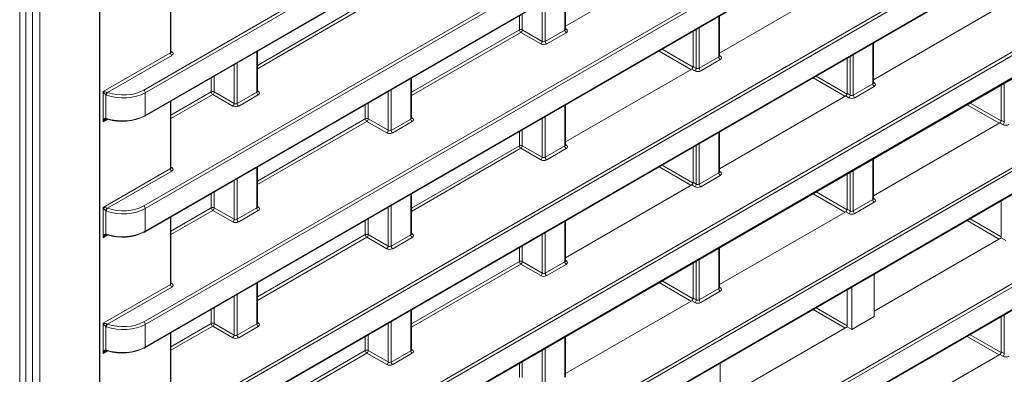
# Model space of a CAD drawing. Header units: millimetres. Extents: x 0 to 1118, y 0 to 864.
# Tile 53 of 156: x 874 to 897, y 240 to 248. Entities that reach past the tile are written whole.
import ezdxf

# ---------------------------------------------------------------- set-up
doc = ezdxf.new("R2010")
doc.units = ezdxf.units.MM

msp = doc.modelspace()

# ---------------------------------------------------------------- linework, layer by layer
at = {"color": 9, "linetype": 'Continuous', "lineweight": 0}
for p, q in [((876.84, 235.544), (1024.903, 321.019)), ((1024.938, 320.958), (876.875, 235.483)), ((876.875, 234.951), (1024.938, 320.426)), ((876.84, 232.82), (1024.903, 318.295)), ((1024.938, 318.234), (876.875, 232.759)), ((876.875, 232.227), (1024.938, 317.702)), ((876.84, 246.44), (969.372, 299.858)), ((969.407, 299.797), (876.875, 246.379)), ((876.875, 245.847), (969.407, 299.265)), ((876.84, 243.716), (967.117, 295.832)), ((967.151, 295.771), (876.875, 243.655)), ((876.875, 243.123), (966.717, 294.988)), ((876.84, 240.992), (966.681, 292.856)), ((966.716, 292.795), (876.875, 240.931)), ((876.875, 240.399), (967.149, 292.513)), ((876.84, 238.268), (969.372, 291.685)), ((969.407, 291.625), (876.875, 238.207)), ((876.875, 237.675), (969.407, 291.092)), ((882.122, 233.145), (959.868, 278.027)), ((959.915, 277.973), (882.156, 233.084)), ((882.156, 232.552), (959.552, 277.231)), ((874.22, 226.204), (874.22, 274.054)), ((874.396, 274.055), (874.396, 226.205)), ((873.92, 226.584), (873.92, 272.923)), ((875.794, 229.492), (875.794, 272.383)), ((877.465, 247.319), (877.465, 248.895)), ((886.746, 247.852), (886.746, 248.804)), ((879.512, 247.023), (882.052, 248.489)), ((882.087, 248.428), (879.512, 246.942)), ((886.215, 247.587), (886.215, 248.498)), ((886.285, 248.538), (886.285, 247.586)), ((885.676, 247.857), (885.676, 248.187)), ((885.746, 248.227), (885.746, 247.857)), ((890.37, 247.22), (890.37, 248.172)), ((886.76, 247.886), (886.782, 247.873)), ((889.909, 247.906), (889.909, 246.954)), ((883.136, 246.391), (885.676, 247.857)), ((885.71, 247.796), (883.136, 246.31)), ((886.179, 247.526), (885.71, 247.796)), ((885.746, 247.857), (886.215, 247.587)), ((886.285, 247.586), (886.746, 247.852)), ((886.78, 247.791), (886.319, 247.525)), ((889.839, 246.955), (889.839, 247.866)), ((893.993, 246.588), (893.993, 247.54)), ((875.881, 246.405), (877.465, 247.319)), ((877.5, 247.258), (875.988, 246.386)), ((877.479, 247.354), (877.501, 247.341)), ((879.498, 246.392), (879.498, 247.344)), ((889.714, 246.926), (888.962, 247.36)), ((889.033, 247.401), (889.763, 246.979)), ((889.909, 246.954), (890.37, 247.22)), ((890.384, 247.254), (890.405, 247.241)), ((893.463, 246.323), (893.463, 247.234)), ((893.533, 247.274), (893.533, 246.322)), ((878.967, 246.127), (878.967, 247.038)), ((879.037, 247.078), (879.037, 246.126)), ((889.766, 246.997), (889.839, 246.955)), ((890.404, 247.159), (889.943, 246.893)), ((878.428, 246.397), (878.428, 246.727)), ((878.498, 246.767), (878.498, 246.397)), ((889.803, 246.894), (889.731, 246.935)), ((893.338, 246.294), (892.586, 246.728)), ((892.657, 246.769), (893.387, 246.347)), ((883.122, 245.76), (883.122, 246.712)), ((893.533, 246.322), (893.993, 246.588)), ((894.028, 246.527), (893.567, 246.261)), ((894.008, 246.622), (894.029, 246.609)), ((897.086, 245.691), (897.086, 246.602)), ((875.881, 245.694), (875.881, 246.405)), ((875.943, 246.329), (875.943, 245.778)), ((876.875, 246.379), (876.875, 245.847)), ((877.479, 245.85), (878.428, 246.397)), ((878.463, 246.336), (877.479, 245.769)), ((878.931, 246.066), (878.463, 246.336)), ((878.498, 246.397), (878.967, 246.127)), ((879.037, 246.126), (879.498, 246.392)), ((879.532, 246.331), (879.072, 246.065)), ((879.512, 246.426), (879.534, 246.413)), ((882.591, 245.495), (882.591, 246.406)), ((882.661, 246.446), (882.661, 245.494)), ((893.427, 246.262), (893.355, 246.303)), ((893.39, 246.365), (893.463, 246.323)), ((877.465, 244.595), (877.465, 246.171)), ((882.052, 245.765), (882.052, 246.095)), ((882.122, 246.135), (882.122, 245.765)), ((886.746, 245.128), (886.746, 246.08)), ((896.962, 245.662), (896.21, 246.096)), ((896.281, 246.137), (897.011, 245.715)), ((886.285, 245.814), (886.285, 244.862)), ((875.978, 245.751), (875.881, 245.694)), ((875.989, 245.757), (875.986, 245.755)), ((879.512, 244.299), (882.052, 245.765)), ((882.087, 245.704), (879.512, 244.218)), ((882.555, 245.434), (882.087, 245.704)), ((882.122, 245.765), (882.591, 245.495)), ((882.661, 245.494), (883.122, 245.76)), ((883.156, 245.699), (882.696, 245.433)), ((883.136, 245.794), (883.158, 245.781)), ((886.215, 244.863), (886.215, 245.774)), ((897.051, 245.629), (896.979, 245.671)), ((897.014, 245.733), (897.086, 245.691)), ((885.676, 245.133), (885.676, 245.463)), ((885.746, 245.503), (885.746, 245.133)), ((890.37, 244.496), (890.37, 245.448)), ((883.136, 243.667), (885.676, 245.133)), ((885.746, 245.133), (886.215, 244.863)), ((886.285, 244.862), (886.746, 245.128)), ((886.76, 245.162), (886.782, 245.149)), ((889.839, 244.231), (889.839, 245.142)), ((889.909, 245.182), (889.909, 244.23)), ((885.71, 245.072), (883.136, 243.586)), ((886.179, 244.801), (885.71, 245.072)), ((886.78, 245.067), (886.319, 244.801)), ((889.033, 244.677), (889.763, 244.255)), ((893.993, 243.864), (893.993, 244.816)), ((875.881, 243.681), (877.465, 244.595)), ((877.5, 244.534), (875.988, 243.662)), ((877.479, 244.63), (877.501, 244.617)), ((879.498, 243.668), (879.498, 244.62)), ((889.714, 244.202), (888.962, 244.636)), ((889.909, 244.23), (890.37, 244.496)), ((890.404, 244.435), (889.943, 244.169)), ((890.384, 244.53), (890.405, 244.517)), ((893.463, 243.599), (893.463, 244.51)), ((893.533, 244.55), (893.533, 243.598)), ((878.967, 243.403), (878.967, 244.314)), ((879.037, 244.354), (879.037, 243.402)), ((889.803, 244.169), (889.731, 244.211)), ((889.766, 244.273), (889.839, 244.231)), ((878.428, 243.673), (878.428, 244.003)), ((878.498, 244.043), (878.498, 243.673)), ((883.122, 243.036), (883.122, 243.988)), ((893.338, 243.57), (892.586, 244.004)), ((892.657, 244.045), (893.387, 243.623)), ((882.661, 243.722), (882.661, 242.77)), ((893.533, 243.598), (893.993, 243.864)), ((894.028, 243.803), (893.567, 243.537)), ((894.008, 243.898), (894.029, 243.885)), ((875.881, 242.97), (875.881, 243.681)), ((875.943, 243.605), (875.943, 243.054)), ((876.875, 243.655), (876.875, 243.123)), ((877.479, 243.126), (878.428, 243.673)), ((878.463, 243.612), (877.479, 243.045)), ((878.931, 243.341), (878.463, 243.612)), ((878.498, 243.673), (878.967, 243.403)), ((879.037, 243.402), (879.498, 243.668)), ((879.532, 243.607), (879.072, 243.341)), ((879.512, 243.702), (879.534, 243.689)), ((882.591, 242.771), (882.591, 243.682)), ((893.427, 243.537), (893.355, 243.579)), ((893.39, 243.641), (893.463, 243.599)), ((877.465, 241.871), (877.465, 243.447)), ((882.052, 243.041), (882.052, 243.371)), ((882.122, 243.411), (882.122, 243.041)), ((886.746, 242.404), (886.746, 243.356)), ((896.962, 242.938), (896.21, 243.372)), ((896.28, 243.412), (897.014, 242.989)), ((875.978, 243.027), (875.881, 242.97)), ((875.989, 243.032), (875.986, 243.031)), ((879.512, 241.575), (882.052, 243.041)), ((882.122, 243.041), (882.591, 242.771)), ((882.661, 242.77), (883.122, 243.036)), ((883.136, 243.07), (883.158, 243.057)), ((886.215, 242.139), (886.215, 243.05)), ((886.285, 243.09), (886.285, 242.138)), ((882.087, 242.98), (879.512, 241.494)), ((882.555, 242.709), (882.087, 242.98)), ((883.156, 242.975), (882.696, 242.709)), ((885.676, 242.409), (885.676, 242.739)), ((885.746, 242.779), (885.746, 242.409)), ((890.37, 241.772), (890.37, 242.724)), ((883.136, 240.943), (885.676, 242.409)), ((885.71, 242.348), (883.136, 240.862)), ((886.179, 242.077), (885.71, 242.348)), ((885.746, 242.409), (886.215, 242.139)), ((886.285, 242.138), (886.746, 242.404)), ((886.78, 242.343), (886.319, 242.077)), ((886.76, 242.438), (886.782, 242.425)), ((889.839, 241.507), (889.839, 242.418)), ((889.909, 242.458), (889.909, 241.506)), ((875.881, 240.957), (877.465, 241.871)), ((877.479, 241.906), (877.501, 241.893)), ((879.498, 240.944), (879.498, 241.896)), ((889.714, 241.478), (888.962, 241.912)), ((889.033, 241.952), (889.763, 241.531)), ((877.5, 241.81), (875.988, 240.937)), ((879.037, 241.63), (879.037, 240.678)), ((889.909, 241.506), (890.37, 241.772)), ((890.404, 241.711), (889.943, 241.445)), ((890.384, 241.806), (890.405, 241.793)), ((878.967, 240.679), (878.967, 241.59)), ((889.803, 241.445), (889.731, 241.487)), ((889.766, 241.549), (889.839, 241.507)), ((878.428, 240.949), (878.428, 241.279)), ((878.498, 241.319), (878.498, 240.949)), ((883.122, 240.312), (883.122, 241.264)), ((893.338, 240.846), (892.586, 241.28)), ((892.657, 241.32), (893.39, 240.897)), ((875.881, 240.246), (875.881, 240.957)), ((877.479, 240.401), (878.428, 240.949)), ((878.498, 240.949), (878.967, 240.679)), ((879.037, 240.678), (879.498, 240.944)), ((879.512, 240.978), (879.534, 240.965)), ((882.591, 240.047), (882.591, 240.958)), ((882.661, 240.998), (882.661, 240.046)), ((897.086, 240.243), (897.086, 241.154)), ((875.943, 240.881), (875.943, 240.33)), ((876.875, 240.931), (876.875, 240.399)), ((877.465, 239.147), (877.465, 240.723)), ((878.463, 240.888), (877.479, 240.321)), ((878.931, 240.617), (878.463, 240.888)), ((879.532, 240.883), (879.072, 240.617)), ((882.052, 240.317), (882.052, 240.647)), ((882.122, 240.687), (882.122, 240.317)), ((886.746, 239.68), (886.746, 240.632)), ((896.962, 240.213), (896.21, 240.647)), ((896.28, 240.688), (897.011, 240.267)), ((875.978, 240.302), (875.881, 240.246)), ((875.989, 240.308), (875.986, 240.307)), ((879.512, 238.851), (882.052, 240.317)), ((882.087, 240.256), (879.512, 238.77)), ((882.555, 239.985), (882.087, 240.256)), ((882.122, 240.317), (882.591, 240.047)), ((882.661, 240.046), (883.122, 240.312)), ((883.156, 240.251), (882.696, 239.985)), ((883.136, 240.346), (883.158, 240.333)), ((886.215, 239.415), (886.215, 240.326)), ((886.285, 240.366), (886.285, 239.414)), ((897.014, 240.284), (897.086, 240.243)), ((885.676, 239.685), (885.676, 240.015)), ((885.746, 240.055), (885.746, 239.685)), ((897.051, 240.181), (896.979, 240.223))]:
    msp.add_line(p, q, dxfattribs=at)
at = {"color": 7, "linetype": 'Continuous', "lineweight": 15}
for p, q in [((876.864, 234.928), (1024.927, 320.403)), ((876.864, 232.204), (1024.927, 317.679)), ((876.864, 245.824), (969.396, 299.242)), ((876.864, 243.1), (966.706, 294.965)), ((876.864, 240.376), (967.138, 292.49)), ((876.864, 237.652), (969.396, 291.07)), ((882.146, 232.529), (959.477, 277.171)), ((874.066, 226.788), (874.066, 273.127)), ((875.809, 229.513), (875.809, 272.403)), ((889.731, 249.659), (886.76, 247.945)), ((877.479, 247.34), (877.479, 248.903)), ((886.76, 247.873), (886.76, 248.813)), ((893.355, 249.027), (890.384, 247.313)), ((896.979, 248.395), (894.008, 246.681)), ((890.384, 247.241), (890.384, 248.181)), ((889.766, 246.997), (889.766, 247.824)), ((894.008, 246.609), (894.008, 247.549)), ((879.512, 246.413), (879.512, 247.353)), ((893.39, 246.365), (893.39, 247.192)), ((889.731, 246.935), (886.76, 245.221)), ((883.136, 245.781), (883.136, 246.721)), ((897.014, 245.733), (897.014, 246.56)), ((893.355, 246.303), (890.384, 244.589)), ((877.479, 244.616), (877.479, 246.179)), ((886.76, 245.149), (886.76, 246.089)), ((896.979, 245.671), (894.008, 243.957)), ((890.384, 244.517), (890.384, 245.457)), ((889.766, 244.273), (889.766, 245.1)), ((894.008, 243.884), (894.008, 244.825)), ((879.512, 243.689), (879.512, 244.629)), ((893.39, 243.641), (893.39, 244.468)), ((889.731, 244.211), (886.76, 242.497)), ((883.136, 243.056), (883.136, 243.997)), ((897.014, 242.968), (897.014, 243.836)), ((893.355, 243.579), (890.384, 241.865)), ((877.479, 241.892), (877.479, 243.455)), ((886.76, 242.424), (886.76, 243.365)), ((897.014, 242.968), (894.028, 241.244)), ((897.122, 242.905), (897.014, 242.968)), ((890.384, 241.792), (890.384, 242.733)), ((889.766, 241.549), (889.766, 242.376)), ((894.028, 241.12), (894.028, 242.112)), ((879.512, 240.964), (879.512, 241.905)), ((893.39, 240.876), (893.39, 241.744)), ((893.498, 241.806), (893.498, 240.813)), ((889.731, 241.487), (886.76, 239.772)), ((883.136, 240.332), (883.136, 241.273)), ((894.028, 241.12), (893.498, 240.813)), ((897.014, 240.284), (897.014, 241.112)), ((877.479, 239.168), (877.479, 240.731)), ((893.39, 240.876), (890.404, 239.152)), ((893.498, 240.813), (893.39, 240.876)), ((886.76, 239.7), (886.76, 240.641)), ((890.404, 239.027), (890.404, 240.02)), ((896.979, 240.223), (894.008, 238.508))]:
    msp.add_line(p, q, dxfattribs=at)
at = {"color": 9, "linetype": 'Continuous', "lineweight": 0, "flags": 128}
for points in [[(875.962, 243.049), (875.962, 243.042), (875.964, 243.035), (875.966, 243.03), (875.97, 243.027), (875.972, 243.026)], [(875.962, 240.325), (875.962, 240.318), (875.964, 240.311), (875.966, 240.306), (875.97, 240.303), (875.972, 240.302)]]:
    msp.add_lwpolyline(points, dxfattribs=at)
at = {"color": 9, "linetype": 'Continuous', "lineweight": 0}
for centre, radius, start, end in [((885.711, 247.789), 0.077, 63.2338, 117.3435), ((885.753, 247.861), 0.077, 182.6523, 236.7703), ((885.667, 247.862), 0.0793, 303.5222, 356.4778), ((886.823, 247.855), 0.077, 182.6523, 236.7703), ((886.766, 247.896), 0.0278, 257.7331, 303.5435), ((886.136, 247.592), 0.0793, 303.5222, 356.4778), ((886.362, 247.589), 0.077, 182.6523, 236.7703), ((877.542, 247.323), 0.077, 182.6523, 236.7703), ((877.485, 247.364), 0.0278, 257.7331, 303.5435), ((890.446, 247.223), 0.077, 182.6523, 236.7703), ((890.39, 247.264), 0.0278, 257.7331, 303.5435), ((889.759, 246.96), 0.0793, 303.5222, 356.4778), ((889.986, 246.957), 0.077, 182.6523, 236.7703), ((894.07, 246.591), 0.077, 182.6523, 236.7703), ((894.014, 246.632), 0.0278, 257.7331, 303.5435), ((876.078, 246.291), 0.141, 135.7929, 164.2071), ((876.066, 246.316), 0.104, 138.527, 177.8625), ((876.798, 246.376), 0.077, 2.6523, 56.7703), ((878.463, 246.329), 0.077, 63.2338, 117.3435), ((878.505, 246.401), 0.077, 182.6523, 236.7703), ((878.419, 246.402), 0.0793, 303.5222, 356.4778), ((879.575, 246.395), 0.077, 182.6523, 236.7703), ((879.518, 246.436), 0.0278, 257.7331, 303.5435), ((893.383, 246.328), 0.0793, 303.5222, 356.4778), ((893.61, 246.325), 0.077, 182.6523, 236.7703), ((878.888, 246.132), 0.0793, 303.5222, 356.4778), ((879.114, 246.129), 0.077, 182.6523, 236.7703), ((876.85, 245.844), 0.0247, 305.0752, 6.237), ((875.97, 245.779), 0.0273, 182.264, 252.9442), ((875.984, 245.769), 0.0225, 170.3827, 237.7157), ((882.087, 245.697), 0.077, 63.2338, 117.3435), ((882.129, 245.769), 0.077, 182.6523, 236.7703), ((882.043, 245.77), 0.0793, 303.5222, 356.4778), ((883.199, 245.763), 0.077, 182.6523, 236.7703), ((883.142, 245.804), 0.0278, 257.7331, 303.5435), ((897.007, 245.696), 0.0793, 303.5222, 356.4778), ((882.512, 245.5), 0.0793, 303.5222, 356.4778), ((882.738, 245.497), 0.077, 182.6523, 236.7703), ((885.711, 245.065), 0.077, 63.2338, 117.3435), ((885.753, 245.137), 0.077, 182.6523, 236.7703), ((885.667, 245.138), 0.0793, 303.5222, 356.4778), ((886.823, 245.131), 0.077, 182.6523, 236.7703), ((886.766, 245.172), 0.0278, 257.7331, 303.5435), ((886.136, 244.868), 0.0793, 303.5222, 356.4778), ((886.362, 244.865), 0.077, 182.6523, 236.7703), ((877.542, 244.599), 0.077, 182.6523, 236.7703), ((877.485, 244.64), 0.0278, 257.7331, 303.5435), ((890.446, 244.499), 0.077, 182.6523, 236.7703), ((890.39, 244.54), 0.0278, 257.7331, 303.5435), ((889.759, 244.236), 0.0793, 303.5222, 356.4778), ((889.986, 244.233), 0.077, 182.6523, 236.7703), ((876.798, 243.651), 0.077, 2.6523, 56.7703), ((894.07, 243.867), 0.077, 182.6523, 236.7703), ((894.014, 243.908), 0.0278, 257.7331, 303.5435), ((876.078, 243.567), 0.141, 135.7929, 164.2071), ((876.066, 243.592), 0.104, 138.527, 177.8625), ((878.463, 243.605), 0.077, 63.2338, 117.3435), ((878.505, 243.677), 0.077, 182.6523, 236.7703), ((878.419, 243.678), 0.0793, 303.5222, 356.4778), ((879.575, 243.671), 0.077, 182.6523, 236.7703), ((879.518, 243.712), 0.0278, 257.7331, 303.5435), ((893.383, 243.604), 0.0793, 303.5222, 356.4778), ((893.61, 243.601), 0.077, 182.6523, 236.7703), ((878.888, 243.408), 0.0793, 303.5222, 356.4778), ((879.114, 243.405), 0.077, 182.6523, 236.7703), ((875.97, 243.055), 0.0274, 182.2765, 252.8561), ((876.851, 243.12), 0.024, 304.1262, 7.186), ((882.087, 242.973), 0.077, 63.2338, 117.3435), ((882.129, 243.045), 0.077, 182.6523, 236.7703), ((882.043, 243.046), 0.0793, 303.5222, 356.4778), ((883.199, 243.039), 0.077, 182.6523, 236.7703), ((883.142, 243.08), 0.0278, 257.7331, 303.5435), ((882.512, 242.776), 0.0793, 303.5222, 356.4778), ((882.738, 242.773), 0.077, 182.6523, 236.7703), ((885.711, 242.341), 0.077, 63.2338, 117.3435), ((885.753, 242.413), 0.077, 182.6523, 236.7703), ((885.667, 242.414), 0.0793, 303.5222, 356.4778), ((886.823, 242.407), 0.077, 182.6523, 236.7703), ((886.766, 242.448), 0.0278, 257.7331, 303.5435), ((886.136, 242.144), 0.0793, 303.5222, 356.4778), ((886.362, 242.141), 0.077, 182.6523, 236.7703), ((877.542, 241.875), 0.077, 182.6523, 236.7703), ((877.485, 241.916), 0.0278, 257.7331, 303.5435), ((890.446, 241.775), 0.077, 182.6523, 236.7703), ((890.39, 241.816), 0.0278, 257.7331, 303.5435), ((889.759, 241.511), 0.0793, 303.5222, 356.4778), ((889.986, 241.509), 0.077, 182.6523, 236.7703), ((876.078, 240.843), 0.141, 135.7929, 164.2071), ((876.066, 240.868), 0.104, 138.527, 177.8625), ((876.798, 240.927), 0.077, 2.6523, 56.7703), ((878.463, 240.881), 0.077, 63.2338, 117.3435), ((878.505, 240.953), 0.077, 182.6523, 236.7703), ((878.419, 240.954), 0.0793, 303.5222, 356.4778), ((879.575, 240.947), 0.077, 182.6523, 236.7703), ((879.518, 240.988), 0.0278, 257.7331, 303.5435), ((878.888, 240.683), 0.0793, 303.5222, 356.4778), ((879.114, 240.681), 0.077, 182.6523, 236.7703), ((875.97, 240.331), 0.0274, 182.2765, 252.8561), ((876.851, 240.396), 0.024, 304.1262, 7.186), ((882.087, 240.248), 0.077, 63.2338, 117.3435), ((882.129, 240.32), 0.077, 182.6523, 236.7703), ((882.043, 240.322), 0.0793, 303.5222, 356.4778), ((883.199, 240.315), 0.077, 182.6523, 236.7703), ((883.142, 240.356), 0.0278, 257.7331, 303.5435), ((897.007, 240.247), 0.0793, 303.5222, 356.4778), ((882.512, 240.051), 0.0793, 303.5222, 356.4778), ((882.738, 240.049), 0.077, 182.6523, 236.7703)]:
    msp.add_arc(centre, radius, start, end, dxfattribs=at)
at = {"color": 7, "linetype": 'Continuous', "lineweight": 15}
for centre, radius, start, end in [((876.854, 245.847), 0.0248, 235.3959, 294.6398), ((875.975, 245.767), 0.0166, 260.6729, 323.0607), ((875.975, 243.043), 0.0166, 260.6469, 323.0645), ((876.854, 243.122), 0.0248, 235.3959, 294.6398), ((875.975, 240.319), 0.0166, 260.6469, 323.0645), ((876.854, 240.398), 0.0248, 235.3959, 294.6398)]:
    msp.add_arc(centre, radius, start, end, dxfattribs=at)
at = {"color": 9, "linetype": 'Continuous', "lineweight": 0}
for centre, major_axis, ratio, start_param, end_param in [((886.71, 247.874), (0.05, -0.0016), 0.597067, 5.516493, 6.301891), ((886.71, 247.833), (0.1, -0.0015), 0.587275, 5.506822, 7.060165), ((886.249, 247.567), (0.1, -0.0015), 0.587275, 3.953479, 5.506822), ((886.249, 247.608), (0.05, -0.0016), 0.597067, 3.96315, 5.516493), ((877.429, 247.341), (0.05, -0.0016), 0.597067, 5.516493, 6.301891), ((877.429, 247.301), (0.1, -0.0015), 0.587275, 5.506822, 7.060165), ((890.334, 247.242), (0.05, -0.0016), 0.597067, 5.516493, 6.301891), ((890.334, 247.201), (0.1, -0.0015), 0.587275, 5.506822, 7.060165), ((889.873, 246.935), (0.1, -0.0015), 0.587275, 3.953479, 5.506822), ((889.873, 246.976), (0.05, -0.0016), 0.597067, 3.96315, 5.516493), ((893.958, 246.61), (0.05, -0.0016), 0.597067, 5.516493, 6.301891), ((893.957, 246.569), (0.1, -0.0015), 0.587275, 5.506822, 7.060165), ((875.916, 246.384), (0.079, -0.0096), 0.22767, 0.711936, 2.062199), ((875.916, 246.384), (-0.0479, 0.0636), 0.227762, 1.079462, 2.429725), ((876.344, 246.695), (0.75, -0.011), 0.586615, 4.18551, 5.5062), ((876.345, 246.736), (0.7, -0.011), 0.587275, 4.186132, 5.506822), ((879.462, 246.414), (0.05, -0.0016), 0.597067, 5.516493, 6.301891), ((879.462, 246.373), (0.1, -0.0015), 0.587275, 5.506822, 7.060165), ((893.497, 246.303), (0.1, -0.0015), 0.587275, 3.953479, 5.506822), ((893.497, 246.344), (0.05, -0.0016), 0.597067, 3.96315, 5.516493), ((879.001, 246.107), (0.1, -0.0015), 0.587275, 3.953479, 5.506822), ((879.002, 246.148), (0.05, -0.0016), 0.597067, 3.96315, 5.516493), ((875.916, 245.674), (0.032, 0.103), 0.368959, 0.137981, 1.488244), ((883.086, 245.782), (0.05, -0.0016), 0.597067, 5.516493, 6.301891), ((883.086, 245.741), (0.1, -0.0015), 0.587275, 5.506822, 7.060165), ((897.121, 245.671), (0.1, -0.0015), 0.587275, 3.953479, 5.506822), ((882.625, 245.475), (0.1, -0.0015), 0.587275, 3.953479, 5.506822), ((882.625, 245.516), (0.05, -0.0016), 0.597067, 3.96315, 5.516493), ((886.71, 245.15), (0.05, -0.0016), 0.597067, 5.516493, 6.301891), ((886.71, 245.109), (0.1, -0.0015), 0.587275, 5.506822, 7.060165), ((886.249, 244.843), (0.1, -0.0015), 0.587275, 3.953479, 5.506822), ((886.249, 244.883), (0.05, -0.0016), 0.597067, 3.96315, 5.516493), ((877.429, 244.617), (0.05, -0.0016), 0.597067, 5.516493, 6.301891), ((877.429, 244.577), (0.1, -0.0015), 0.587275, 5.506822, 7.060165), ((890.334, 244.518), (0.05, -0.0016), 0.597067, 5.516493, 6.301891), ((890.334, 244.477), (0.1, -0.0015), 0.587275, 5.506822, 7.060165), ((889.873, 244.251), (0.05, -0.0016), 0.597067, 3.96315, 5.516493), ((889.873, 244.211), (0.1, -0.0015), 0.587275, 3.953479, 5.506822), ((876.345, 244.012), (0.7, -0.011), 0.587275, 4.186132, 5.506822), ((893.958, 243.885), (0.05, -0.0016), 0.597067, 5.516493, 6.301891), ((893.957, 243.845), (0.1, -0.0015), 0.587275, 5.506822, 7.060165), ((875.916, 243.66), (0.079, -0.0096), 0.22767, 0.711936, 2.062199), ((875.916, 243.66), (-0.0479, 0.0636), 0.227762, 1.079462, 2.429725), ((876.344, 243.971), (0.75, -0.011), 0.586615, 4.18551, 5.5062), ((879.462, 243.69), (0.05, -0.0016), 0.597067, 5.516493, 6.301891), ((879.462, 243.649), (0.1, -0.0015), 0.587275, 5.506822, 7.060165), ((893.497, 243.579), (0.1, -0.0015), 0.587275, 3.953479, 5.506822), ((893.497, 243.619), (0.05, -0.0016), 0.597067, 3.96315, 5.516493), ((879.001, 243.383), (0.1, -0.0015), 0.587275, 3.953479, 5.506822), ((879.002, 243.423), (0.05, -0.0016), 0.597067, 3.96315, 5.516493), ((875.916, 242.95), (0.032, 0.103), 0.368959, 0.137981, 1.488244), ((883.086, 243.057), (0.05, -0.0016), 0.597067, 5.516493, 6.301891), ((883.086, 243.017), (0.1, -0.0015), 0.587275, 5.506822, 7.060165), ((882.625, 242.751), (0.1, -0.0015), 0.587275, 3.953479, 5.506822), ((882.625, 242.791), (0.05, -0.0016), 0.597067, 3.96315, 5.516493), ((886.71, 242.425), (0.05, -0.0016), 0.597067, 5.516493, 6.301891), ((886.71, 242.385), (0.1, -0.0015), 0.587275, 5.506822, 7.060165), ((886.249, 242.159), (0.05, -0.0016), 0.597067, 3.96315, 5.516493), ((877.429, 241.893), (0.05, -0.0016), 0.597067, 5.516493, 6.301891), ((877.429, 241.852), (0.1, -0.0015), 0.587275, 5.506822, 7.060165), ((886.249, 242.119), (0.1, -0.0015), 0.587275, 3.953479, 5.506822), ((890.334, 241.793), (0.05, -0.0016), 0.597067, 5.516493, 6.301891), ((890.334, 241.753), (0.1, -0.0015), 0.587275, 5.506822, 7.060165), ((889.873, 241.487), (0.1, -0.0015), 0.587275, 3.953479, 5.506822), ((889.873, 241.527), (0.05, -0.0016), 0.597067, 3.96315, 5.516493), ((875.916, 240.936), (0.079, -0.0096), 0.22767, 0.711936, 2.062199), ((875.916, 240.936), (-0.0479, 0.0636), 0.227762, 1.079462, 2.429725), ((876.345, 241.288), (0.7, -0.011), 0.587275, 4.186132, 5.506822), ((879.462, 240.965), (0.05, -0.0016), 0.597067, 5.516493, 6.301891), ((879.462, 240.925), (0.1, -0.0015), 0.587275, 5.506822, 7.060165), ((876.344, 241.247), (0.75, -0.011), 0.586615, 4.18551, 5.5062), ((879.001, 240.659), (0.1, -0.0015), 0.587275, 3.953479, 5.506822), ((879.002, 240.699), (0.05, -0.0016), 0.597067, 3.96315, 5.516493), ((875.916, 240.226), (0.032, 0.103), 0.368959, 0.137981, 1.488244), ((883.086, 240.333), (0.05, -0.0016), 0.597067, 5.516493, 6.301891), ((883.086, 240.293), (0.1, -0.0015), 0.587275, 5.506822, 7.060165), ((882.625, 240.067), (0.05, -0.0016), 0.597067, 3.96315, 5.516493), ((897.121, 240.223), (0.1, -0.0015), 0.587275, 3.953479, 5.506822), ((882.625, 240.027), (0.1, -0.0015), 0.587275, 3.953479, 5.506822)]:
    msp.add_ellipse(centre, major_axis=major_axis, ratio=ratio, start_param=start_param, end_param=end_param, dxfattribs=at)
at = {"color": 7, "linetype": 'Continuous', "lineweight": 15}
for centre, major_axis, ratio, start_param, end_param in [((889.731, 246.976), (0.025, 0.0433), 0.577557, 3.927062, 5.497554), ((893.355, 246.344), (0.025, 0.0433), 0.577557, 3.927062, 5.497554), ((876.344, 246.143), (0.75, 0.01), 0.567807, 4.169214, 5.489905), ((876.345, 246.102), (0.7, 0.01), 0.567125, 4.168671, 5.489361), ((875.916, 245.674), (0.0734, 0.0797), 0.368963, 0.867915, 1.653395), ((896.979, 245.712), (0.025, 0.0433), 0.577557, 3.927062, 5.497554), ((889.731, 244.252), (0.025, 0.0433), 0.577557, 3.927062, 5.497554), ((893.355, 243.62), (0.025, 0.0433), 0.577557, 3.927062, 5.497554), ((875.916, 242.95), (0.0734, 0.0797), 0.368963, 0.867915, 1.653395), ((876.344, 243.419), (0.75, 0.01), 0.567807, 4.169214, 5.489905), ((876.345, 243.378), (0.7, 0.01), 0.567125, 4.168671, 5.489361), ((889.731, 241.528), (0.025, 0.0433), 0.577557, 3.927062, 5.497554), ((875.916, 240.226), (0.0734, 0.0797), 0.368963, 0.867915, 1.653395), ((876.344, 240.695), (0.75, 0.01), 0.567807, 4.169214, 5.489905), ((876.345, 240.654), (0.7, 0.01), 0.567125, 4.168671, 5.489361), ((896.979, 240.264), (0.025, 0.0433), 0.577557, 3.927062, 5.497554)]:
    msp.add_ellipse(centre, major_axis=major_axis, ratio=ratio, start_param=start_param, end_param=end_param, dxfattribs=at)
for points, knots in [([(886.761, 247.867), (886.761, 247.867), (886.762, 247.866), (886.76, 247.871), (886.76, 247.872), (886.76, 247.873)], [0, 0, 0, 0, 0.251158, 0.971068, 1, 1, 1, 1]), ([(877.48, 247.335), (877.481, 247.334), (877.481, 247.334), (877.479, 247.338), (877.48, 247.34), (877.48, 247.34)], [0, 0, 0, 0, 0.251158, 0.971068, 1, 1, 1, 1]), ([(890.385, 247.235), (890.385, 247.235), (890.386, 247.234), (890.384, 247.239), (890.384, 247.24), (890.384, 247.24)], [0, 0, 0, 0, 0.251158, 0.971068, 1, 1, 1, 1]), ([(894.009, 246.603), (894.009, 246.603), (894.01, 246.602), (894.008, 246.607), (894.008, 246.608), (894.008, 246.608)], [0, 0, 0, 0, 0.251158, 0.971068, 1, 1, 1, 1]), ([(879.513, 246.407), (879.514, 246.407), (879.514, 246.406), (879.512, 246.411), (879.512, 246.412), (879.512, 246.412)], [0, 0, 0, 0, 0.251158, 0.971068, 1, 1, 1, 1]), ([(875.962, 245.753), (875.962, 245.753), (875.965, 245.753), (875.968, 245.751), (875.972, 245.75)], [0, 0, 0, 0, 0.134613, 1, 1, 1, 1]), ([(883.137, 245.775), (883.137, 245.775), (883.138, 245.774), (883.136, 245.779), (883.136, 245.78), (883.136, 245.78)], [0, 0, 0, 0, 0.251158, 0.971068, 1, 1, 1, 1]), ([(886.761, 245.143), (886.761, 245.143), (886.762, 245.142), (886.76, 245.147), (886.76, 245.148), (886.76, 245.148)], [0, 0, 0, 0, 0.251158, 0.971068, 1, 1, 1, 1]), ([(877.48, 244.61), (877.481, 244.61), (877.481, 244.61), (877.479, 244.614), (877.48, 244.616), (877.48, 244.616)], [0, 0, 0, 0, 0.251158, 0.971068, 1, 1, 1, 1]), ([(890.385, 244.511), (890.385, 244.511), (890.386, 244.51), (890.384, 244.515), (890.384, 244.516), (890.384, 244.516)], [0, 0, 0, 0, 0.251158, 0.971068, 1, 1, 1, 1]), ([(894.009, 243.879), (894.009, 243.879), (894.01, 243.878), (894.008, 243.883), (894.008, 243.884), (894.008, 243.884)], [0, 0, 0, 0, 0.251158, 0.971068, 1, 1, 1, 1]), ([(879.513, 243.683), (879.514, 243.683), (879.514, 243.682), (879.512, 243.687), (879.512, 243.688), (879.512, 243.688)], [0, 0, 0, 0, 0.251158, 0.971068, 1, 1, 1, 1]), ([(875.962, 243.029), (875.962, 243.029), (875.965, 243.029), (875.968, 243.027), (875.972, 243.026)], [0, 0, 0, 0, 0.131589, 1, 1, 1, 1]), ([(883.137, 243.051), (883.137, 243.051), (883.138, 243.05), (883.136, 243.055), (883.136, 243.056), (883.136, 243.056)], [0, 0, 0, 0, 0.251158, 0.971068, 1, 1, 1, 1]), ([(886.761, 242.419), (886.761, 242.419), (886.762, 242.418), (886.76, 242.423), (886.76, 242.424), (886.76, 242.424)], [0, 0, 0, 0, 0.251158, 0.971068, 1, 1, 1, 1]), ([(877.48, 241.886), (877.481, 241.886), (877.481, 241.886), (877.479, 241.89), (877.48, 241.892), (877.48, 241.892)], [0, 0, 0, 0, 0.251158, 0.971068, 1, 1, 1, 1]), ([(890.385, 241.787), (890.385, 241.787), (890.386, 241.786), (890.384, 241.791), (890.384, 241.792), (890.384, 241.792)], [0, 0, 0, 0, 0.251158, 0.971068, 1, 1, 1, 1]), ([(879.513, 240.959), (879.514, 240.959), (879.514, 240.958), (879.512, 240.963), (879.512, 240.964), (879.512, 240.964)], [0, 0, 0, 0, 0.251158, 0.971068, 1, 1, 1, 1]), ([(875.962, 240.305), (875.962, 240.305), (875.965, 240.304), (875.968, 240.303), (875.972, 240.302)], [0, 0, 0, 0, 0.131589, 1, 1, 1, 1]), ([(883.137, 240.327), (883.137, 240.327), (883.138, 240.326), (883.136, 240.331), (883.136, 240.332), (883.136, 240.332)], [0, 0, 0, 0, 0.251158, 0.971068, 1, 1, 1, 1])]:
    msp.add_open_spline(points, degree=3, knots=knots, dxfattribs=at)
at = {"color": 9, "linetype": 'Continuous', "lineweight": 0}
for points in [[(875.962, 246.32), (875.955, 246.323), (875.949, 246.326), (875.943, 246.329)], [(875.977, 246.389), (875.981, 246.387), (875.984, 246.386), (875.988, 246.386)], [(875.943, 245.778), (875.949, 245.777), (875.955, 245.775), (875.962, 245.773)], [(875.962, 243.596), (875.955, 243.599), (875.949, 243.601), (875.943, 243.605)], [(875.977, 243.665), (875.981, 243.663), (875.984, 243.662), (875.988, 243.662)], [(875.943, 243.054), (875.949, 243.053), (875.955, 243.051), (875.962, 243.049)], [(875.977, 240.941), (875.981, 240.939), (875.984, 240.938), (875.988, 240.937)], [(875.962, 240.872), (875.955, 240.874), (875.949, 240.877), (875.943, 240.881)], [(875.943, 240.33), (875.949, 240.329), (875.955, 240.327), (875.962, 240.325)]]:
    msp.add_open_spline(points, degree=3, dxfattribs=at)

doc.saveas('drawing.dxf')
